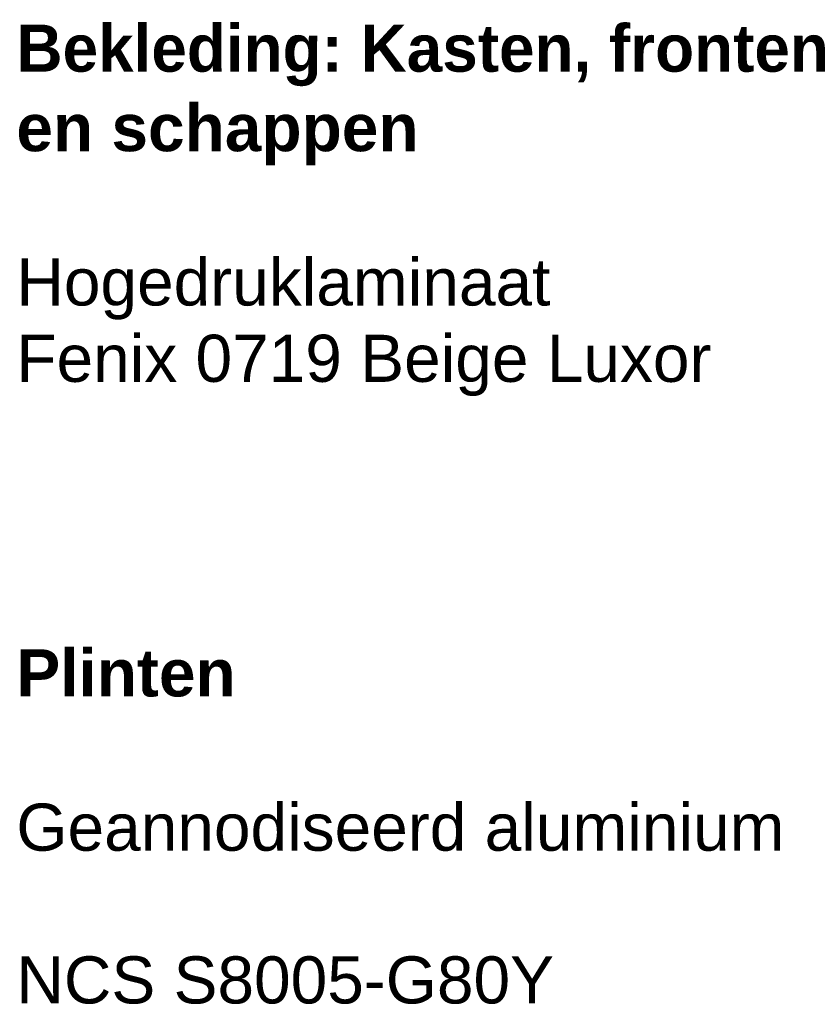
# Model space of a CAD drawing. Header units: millimetres. Extents: x -11715 to 35892, y -9103 to 19366.
# Tile 3 of 12: x 518 to 3866, y 14316 to 18494. Entities that reach past the tile are written whole.
import ezdxf

# ---------------------------------------------------------------- set-up
doc = ezdxf.new("R2010")
doc.units = ezdxf.units.MM
doc.layers.add('A09-NT--1', color=7, linetype='Continuous', lineweight=5)
doc.styles.add('Arial', font='arial.ttf', dxfattribs={"height": 200})
doc.styles.add('Arial_B', font='arialbd.ttf', dxfattribs={"height": 200})

msp = doc.modelspace()

# ---------------------------------------------------------------- texts
at = {"layer": 'A09-NT--1', "char_height": 200, "attachment_point": 1, "bg_fill": 3, "box_fill_scale": 1.25, "bg_fill_color": 256, "bg_fill_true_color": 13158600, "bg_fill_transparency": 0}
for s, insert, width, style in [('Bekleding: Kasten, fronten ', (503.8, 18473.7), 4385.231, 'Arial_B'), ('en schappen', (503.8, 18136.4), 2100.421, 'Arial_B'), ('Hogedruklaminaat', (503.8, 17481.5), 2813.923, 'Arial'), ('Fenix 0719 Beige Luxor', (503.8, 17157.4), 3663.712, 'Arial'), ('Plinten', (503.8, 15822.4), 1146.413, 'Arial_B'), ('Geannodiseerd aluminium ', (503.8, 15167.6), 4144.724, 'Arial'), ('NCS S8005-G80Y', (503.8, 14519.3), 2813.923, 'Arial')]:
    msp.add_mtext(s, dxfattribs=dict(at, insert=insert, width=width, style=style))

doc.saveas('drawing.dxf')
